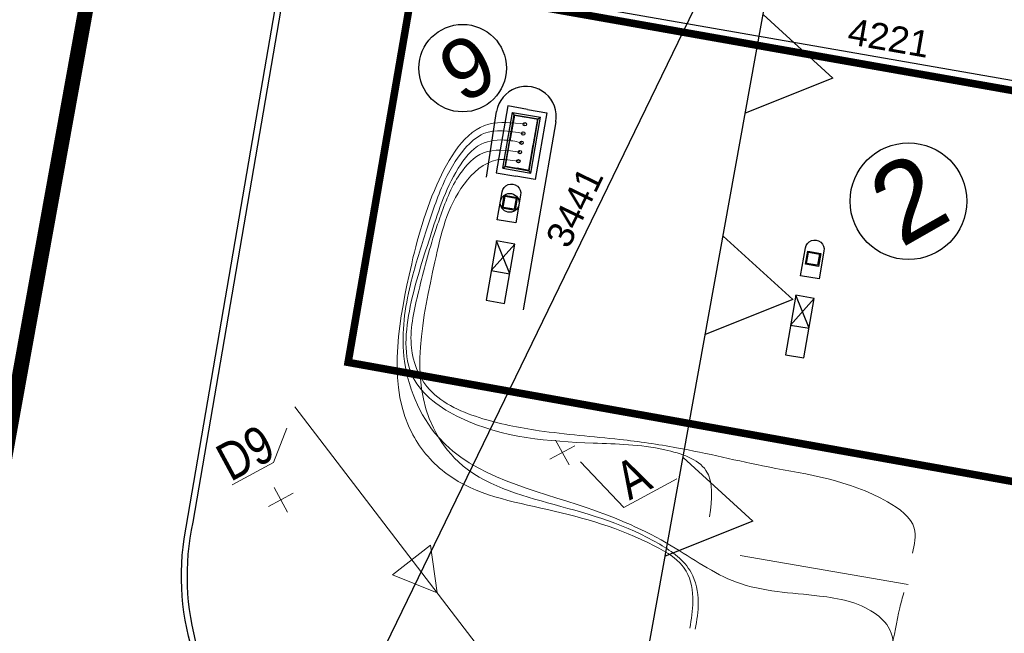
# Model space of a CAD drawing. Header units: millimetres. Extents: x -739347 to -337920, y 307687 to 603721.
# Tile 3 of 10: x -701909 to -675783, y 369544 to 385827. Entities that reach past the tile are written whole.
import ezdxf

# ---------------------------------------------------------------- set-up
doc = ezdxf.new("R2010")
doc.units = ezdxf.units.MM
doc.linetypes.add('2_PTTL', pattern=[1.5, 1, -0.5])
doc.linetypes.add('DASHED', pattern=[19.05, 12.7, -6.35])
for name, color, linetype in [('01-działka', 1, 'DASHED'), ('01-działka drogi (projektowane)', 252, 'Continuous'), ('01-działka linia zabudowy', 1, 'Continuous'), ('01-działka mapa jpg', 7, 'Continuous'), ('01-działka obrys budynków', 7, 'Continuous'), ('02-element ponizej', 250, 'Continuous'), ('03-instalacje', 3, 'Continuous'), ('05-tekst', 1, 'Continuous'), ('05-wymiary', 3, 'Continuous')]:
    doc.layers.add(name, color=color, linetype=linetype)
for name, color, linetype, lineweight in [('03-instalacje co', 3, 'Continuous', 9), ('g gaz', 5, 'GAS_LINE', 40), ('g technologia', 192, '2_PTTL', 30), ('IS_kanalizacja deszczowa', 30, 'Continuous', 15), ('IS_likwidacja', 6, 'Continuous', 20)]:
    doc.layers.add(name, color=color, linetype=linetype, lineweight=lineweight)
doc.layers.get('01-działka mapa jpg').off()
doc.styles.add('ARIAL', font='arial.ttf', dxfattribs={"width": 0.8})
doc.styles.get("Standard").update_dxf_attribs({"font": 'arial.ttf'})
doc.linetypes.add('GAS_LINE', pattern='A,12.7,-5.08,["GAS",Standard,S=2.54,R=0,X=-2.54,Y=-1.27],-6.35', length=24.13)
doc.dimstyles.new('1-500', dxfattribs={"dimtxt": 700, "dimasz": 500, "dimexe": 500, "dimexo": 1500, "dimgap": 200, "dimtad": 1, "dimdec": 0, "dimlfac": 0.1, "dimrnd": 0.01, "dimtxsty": 'Standard', "dimblk": 'ARCHTICK', "dimcen": 100, "dimdle": 500, "dimse1": 1, "dimse2": 1, "dimclrd": 256, "dimclre": 252, "dimadec": 0, "dimazin": 0, "dimtfac": 1, "dimtdec": 0, "dimtmove": 0, "dimatfit": 3, "dimfxl": 1, "dimarcsym": 0})

# ---------------------------------------------------------------- blocks, each defined once
blk = doc.blocks.new('BLOK-zlew_paliwa')
at = {"color": 0}
for p, q in [((0, 0), (0, 75.2)), ((50.8, 75.2), (0, 75.2)), ((6.3, 68.9), (0, 75.2)), ((145, 70), (5.2, 70)), ((5.2, 5.2), (5.2, 70)), ((144.3, 69.3), (5.8, 69.3)), ((5.8, 5.8), (5.8, 69.3)), ((6.3, 68.9), (6.3, 37.6)), ((6.3, 68.9), (75.1, 68.9)), ((150.2, 75.2), (50.8, 75.2)), ((143.9, 68.9), (75.1, 68.9)), ((150.2, 75.2), (143.9, 68.9)), ((143.9, 68.9), (143.9, 37.6)), ((144.3, 5.8), (144.3, 69.3)), ((145, 5.2), (145, 70)), ((150.2, 0), (150.2, 75.2)), ((6.3, 6.3), (6.3, 37.6)), ((143.9, 6.3), (143.9, 37.6)), ((6.3, 6.3), (0, 0)), ((150.2, 0), (0, 0)), ((145, 5.2), (5.2, 5.2)), ((144.3, 5.8), (5.8, 5.8)), ((6.3, 6.3), (75.1, 6.3)), ((143.9, 6.3), (75.1, 6.3)), ((150.2, 0), (143.9, 6.3))]:
    blk.add_line(p, q, dxfattribs=at)
for points in [[(-14.9, 37.6), (-14.9, 90.1), (165.1, 90.1), (165.1, 37.6)], [(-14.9, 37.6), (-14.9, -14.9), (165.1, -14.9), (165.1, 37.6)]]:
    blk.add_lwpolyline(points, dxfattribs=at)
for centre in [(25.1, 37.6), (50.1, 37.6), (75.1, 37.6), (100.1, 37.6), (125.1, 37.6)]:
    blk.add_circle(centre, 4.44, dxfattribs=at)
blk = doc.blocks.new('LINIE ZABUD')
at = {"layer": '01-działka linia zabudowy'}
blk.add_line((92029, 100337), (140085, 160467), dxfattribs=at)
for points in [[(110253, 123140), (111083, 120777), (108596, 121066)], [(106524, 118474), (107354, 116111), (104867, 116400)], [(102795, 113808), (103625, 111445), (101138, 111734)]]:
    blk.add_lwpolyline(points, dxfattribs=at)
blk = doc.blocks.new('3_EGBP12_01')
at = {"linetype": 'Continuous'}
blk.add_circle((0, 0), 0.25, dxfattribs=at)
blk = doc.blocks.new('technologia')
at = {"layer": 'g gaz', "color": 2, "lineweight": 15, "ltscale": 100}
for points in [[(-11476, -14691, 0), (-5557, -17016), (-1478, -18628), (1499, -19465), (3625, -19679), (8405, -19667), (10772, -19309), (12770, -18898), (15462, -17809), (17248, -16118), (17539, -14651), (17463, -12725), (16551, -11052), (16169, -10727), (12812, -8354)], [(-11398, -14645, 0), (-9523, -15366, 0), (-7454, -16162, 0), (-3309, -17757), (1769, -19317), (8073, -19543), (11684, -18961), (12292, -18784), (15435, -17619), (17169, -15547), (17158, -13119), (16815, -11862), (15792, -10686), (13830, -9233), (12726, -8477)]]:
    blk.add_spline(points, degree=3, dxfattribs=at)
at = {"layer": 'g technologia', "linetype": 'ByBlock', "lineweight": 15, "ltscale": 100}
blk.add_line((928, -11140), (4489, -13935), dxfattribs=at)
at = {"layer": 'g technologia', "linetype": 'ByBlock', "lineweight": 15, "ltscale": 500}
for points in [[(-1161, -12200), (-751, -11612), (-527, -10824), (-951, -9827), (-2990, -7635), (-4881, -5546), (-5188, -4189), (-3261, -420), (-1471, 1343), (510, 2101, 0), (1347, 1647, 0)], [(3118, -15609), (3491, -14743), (3333, -14165), (2274, -13089), (507, -11716), (-556, -10041), (-2039, -8096), (-4619, -4573), (-4402, -2240, 0), (-3346, -654, 0), (-2344, 361), (-1337, 1260), (-360, 1833), (266, 1946), (1192, 1450, 0)], [(706, -9853), (1207, -8720), (506, -7722), (-1079, -6661), (-3862, -4397), (-4457, -2850), (-3628, -1166), (-2289, 207), (-767, 1457), (75, 1727), (739, 1490, 0), (1040, 1250, 0)], [(4984, -13260), (5339, -12702), (5045, -11743), (2702, -9424, 0), (807, -7820), (-411, -6915), (-2186, -5690), (-3419, -4627), (-4249, -3247), (-4121, -2144), (-3299, -981), (-2164, 212), (-1821, 530), (-797, 1299), (15, 1497), (882, 1058, 0)]]:
    blk.add_spline(points, degree=3, dxfattribs=at)
at = {"layer": 'g technologia', "linetype": 'ByBlock', "lineweight": 15, "ltscale": 100}
for points in [[(-1046, -12290), (-637, -11702), (-428, -10915), (-803, -9864), (-2771, -7602), (-4464, -5397), (-4620, -4288), (-2487, -430), (-830, 1012), (249, 1160), (727, 862, 0)], [(4288, -14066), (3995, -14375), (3244, -15229), (2070, -15887), (-3189, -17260), (-8521, -18731), (-13412, -18405)]]:
    blk.add_spline(points, degree=3, dxfattribs=at)
at = {"layer": 'g technologia', "xscale": 1000, "yscale": 1000, "zscale": 1000}
blk.add_blockref('3_EGBP12_01', (0, 0), dxfattribs=at)
blk = doc.blocks.new('A$C0D3E50CA')
at = {"extrusion": (-2.7406e-09, -5.36483e-09, 1), "elevation": 0}
blk.add_lwpolyline([(-711193, 467880, 200, 200, 0), (-704813, 505219, 200, 200, 0), (-714285, 506838, 200, 200, 0), (-718034, 504103, 200, 200, 0), (-716878, 502474, 200, 200, 0), (-722231, 498681, 200, 200, 0), (-733747, 500674, 200, 200, 0), (-733344, 503464, 200, 200, 0), (-748954, 505722, 200, 200, 0), (-749220, 503740, 200, 200, 0), (-754177, 504475, 200, 0, 0)], format="xyseb", dxfattribs=at)
blk = doc.blocks.new('instalacje sanitarne2')
at = {"layer": 'IS_kanalizacja deszczowa'}
blk.add_line((-19693, 119892, -30), (-18123, 110042, -30), dxfattribs=at)
at = {"layer": 'IS_kanalizacja deszczowa', "lineweight": 9}
for p, q in [((-20889, 118855, -30), (-20144, 119495, -30)), ((-22137, 118855, -30), (-20889, 118855, -30)), ((-13284, 113390, 0), (-11685, 113390, 0))]:
    blk.add_line(p, q, dxfattribs=at)
at = {"layer": 'IS_kanalizacja deszczowa', "extrusion": (1.06971e-08, 1.57316e-09, 1), "elevation": -30}
blk.add_lwpolyline([(-18714, 113751), (-18272, 114951), (-19532, 114734)], close=True, dxfattribs=at)
at = {"layer": 'IS_kanalizacja deszczowa', "lineweight": 9, "elevation": 0}
blk.add_lwpolyline([(-13721, 115000), (-13284, 113390)], dxfattribs=at)
at = {"layer": 'IS_likwidacja'}
for p, q in [((-21190, 118270, -30), (-21190, 117520, -30)), ((-21565, 117895, -30), (-20815, 117895, -30)), ((-14021, 115825, 0), (-14021, 115075, 0)), ((-14396, 115450, 0), (-13646, 115450, 0))]:
    blk.add_line(p, q, dxfattribs=at)
at = {"layer": 'IS_kanalizacja deszczowa', "char_height": 1000, "width": 731.31, "attachment_point": 1, "style": 'ARIAL'}
for s, insert in [('{\\fArial|b0|i0|c238|p34;D9}', (-22141, 119943, -30)), ('{\\fArial|b0|i0|c238|p34;A}', (-13064, 114477, -30))]:
    blk.add_mtext(s, dxfattribs=dict(at, insert=insert))
blk = doc.blocks.new('_ArchTick')
at = {"color": 0, "linetype": 'ByBlock', "const_width": 0.15}
blk.add_lwpolyline([(-0.5, -0.5), (0.5, 0.5)], dxfattribs=at)
blk = doc.blocks.new('*D2882')
at = {"layer": '05-wymiary', "lineweight": -2, "transparency": 16777216}
blk.add_line((-674111, 362525), (-672198, 373472), dxfattribs=at)
at = {"layer": 'Defpoints', "color": 0, "transparency": 16777216}
for p in [(-672284, 372979), (-671067, 372767), (-676139, 363387)]:
    blk.add_point(p, dxfattribs=at)
at = {"layer": '05-wymiary', "lineweight": -2, "transparency": 16777216, "xscale": 500, "yscale": 500, "zscale": 500}
for p, rotation in [((-672284, 372979), 80.0901001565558), ((-674025, 363017), 260.0901001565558)]:
    blk.add_blockref('_ArchTick', p, dxfattribs=dict(at, rotation=rotation))
at = {"layer": '05-wymiary', "color": 0, "transparency": 16777216, "insert": (-673704, 368094), "char_height": 700, "attachment_point": 5, "rotation": 80.0901}
blk.add_mtext('1011', dxfattribs=at)
blk = doc.blocks.new('*D2896')
at = {"layer": '05-wymiary', "lineweight": -2, "transparency": 16777216}
blk.add_line((-694410, 364673), (-678956, 396538), dxfattribs=at)
at = {"layer": 'Defpoints', "color": 0, "transparency": 16777216}
for p in [(-680259, 396615, 0), (-679174, 396088), (-695277, 365650)]:
    blk.add_point(p, dxfattribs=at)
at = {"layer": '05-wymiary', "lineweight": -2, "transparency": 16777216, "xscale": 500, "yscale": 500, "zscale": 500}
for p, rotation in [((-679174, 396088), 64.12766333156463), ((-694191, 365123), 244.1276633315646)]:
    blk.add_blockref('_ArchTick', p, dxfattribs=dict(at, rotation=rotation))
at = {"layer": '05-wymiary', "color": 0, "transparency": 16777216, "insert": (-687184, 380849), "char_height": 700, "attachment_point": 5, "rotation": 64.1277}
blk.add_mtext('3441', dxfattribs=at)
blk = doc.blocks.new('*D2898')
at = {"layer": '05-wymiary', "lineweight": -2, "transparency": 16777216}
blk.add_line((-691790, 362623), (-665522, 372023), dxfattribs=at)
at = {"layer": 'Defpoints', "color": 0, "transparency": 16777216}
for p in [(-665993, 371855), (-665964, 371775, 0), (-691291, 362711)]:
    blk.add_point(p, dxfattribs=at)
at = {"layer": '05-wymiary', "lineweight": -2, "transparency": 16777216}
for p, xscale, yscale, zscale, rotation in [((-665993, 371855), 500, 500, 500, 19.69152016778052), ((-691320, 362791), 499.9999999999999, 499.9999999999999, 499.9999999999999, 199.6915201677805)]:
    blk.add_blockref('_ArchTick', p, dxfattribs=dict(at, xscale=xscale, yscale=yscale, zscale=zscale, rotation=rotation))
at = {"layer": '05-wymiary', "color": 0, "transparency": 16777216, "insert": (-678844, 367848), "char_height": 700, "attachment_point": 5, "rotation": 19.6915}
blk.add_mtext('2690', dxfattribs=at)
blk = doc.blocks.new('*D2899')
at = {"layer": '05-wymiary', "lineweight": -2, "transparency": 16777216}
blk.add_line((-739347, 372765), (-695626, 365127), dxfattribs=at)
at = {"layer": 'Defpoints', "color": 0, "transparency": 16777216}
for p in [(-738850, 372704), (-696118, 365213), (-696239, 364523)]:
    blk.add_point(p, dxfattribs=at)
at = {"layer": '05-wymiary', "lineweight": -2, "transparency": 16777216, "xscale": 500, "yscale": 500, "zscale": 500}
for p, rotation in [((-738855, 372679), 170.0901001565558), ((-696118, 365213), 350.0901001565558)]:
    blk.add_blockref('_ArchTick', p, dxfattribs=dict(at, rotation=rotation))
at = {"layer": '05-wymiary', "color": 0, "transparency": 16777216, "insert": (-717390, 369495), "char_height": 700, "attachment_point": 5, "rotation": 350.0901}
blk.add_mtext('4338', dxfattribs=at)
blk = doc.blocks.new('*D2900')
at = {"layer": '05-wymiary', "lineweight": -2, "transparency": 16777216}
blk.add_line((-657658, 381083), (-700220, 388519), dxfattribs=at)
at = {"layer": 'Defpoints', "color": 0, "transparency": 16777216}
for p in [(-699552, 389439, 0), (-699728, 388433), (-657975, 382175, 0)]:
    blk.add_point(p, dxfattribs=at)
at = {"layer": '05-wymiary', "lineweight": -2, "transparency": 16777216, "xscale": 500, "yscale": 500, "zscale": 500}
for p, rotation in [((-699728, 388433), 170.0901001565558), ((-658151, 381170), 350.0901001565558)]:
    blk.add_blockref('_ArchTick', p, dxfattribs=dict(at, rotation=rotation))
at = {"layer": '05-wymiary', "color": 0, "transparency": 16777216, "insert": (-678844, 385345), "char_height": 700, "attachment_point": 5, "rotation": 350.0901}
blk.add_mtext('4221', dxfattribs=at)

msp = doc.modelspace()

# ---------------------------------------------------------------- linework, layer by layer
at = {"layer": '01-działka', "ltscale": 100, "const_width": 400, "flags": 128}
msp.add_lwpolyline([(-690854.4, 437569.5), (-656229.4, 430996.5), (-661580.9, 405435.4), (-642855.7, 401461.5), (-653190.2, 344266.2), (-677089.3, 348768.1), (-678213.2, 351604.8), (-699605.7, 355832.1), (-701540.3, 356446.1), (-704818, 360302.1), (-690854.4, 437569.5)], dxfattribs=at)
at = {"layer": '01-działka drogi (projektowane)', "color": 7}
for p, q in [((-693934.5, 392184.2), (-697315.6, 372492.5, 0)), ((-689522.4, 381650.1), (-689258.4, 383394.1, 0)), ((-687682.2, 383118.8, 0), (-688553.6, 378131.2, 0))]:
    msp.add_line(p, q, dxfattribs=at)
at = {"layer": '01-działka drogi (projektowane)', "color": 7, "elevation": 0}
msp.add_lwpolyline([(-689819, 353898.2, 0.0024657), (-689777.4, 353962.8), (-688958.7, 357017.7, 0.2281069), (-691240.2, 362853), (-692323.5, 361376), (-696355.3, 364333.2), (-695250.8, 365837.8, -0.2531139), (-697547.7, 372049.6), (-695772.9, 382363.8), (-694077.6, 392237.1), (-693624.4, 392996.3), (-689227.6, 397720.7, 0.2059384), (-688631, 399537.7, 0.2038969), (-689224.9, 400311.8), (-693401.5, 401100.2), (-687885.9, 430588.9), (-683792.7, 429813, 0.3703516), (-680875, 432237.3, 0.0411121), (-680690.2, 435192), (-680635.2, 435629.6), (-690854.4, 437569.5), (-704817.7, 360301.8)], format="xyb", dxfattribs=at)
at = {"layer": '01-działka drogi (projektowane)', "color": 7}
for centre, radius, start, end in [((-688470.3, 383256.4, 0), 800, 350.0901, 170.0901), ((-690706.6, 371063, 0), 6761.8, 167.7948, 225.06273)]:
    msp.add_arc(centre, radius, start, end, dxfattribs=at)
at = {"layer": '01-działka obrys budynków', "color": 7, "const_width": 200, "elevation": 0}
msp.add_lwpolyline([(-669261.4, 382831.3), (-671066.8, 372766.7), (-693194.6, 376733.9), (-691468.7, 386763.7)], close=True, dxfattribs=at)
at = {"layer": '02-element ponizej', "color": 7}
for p, q in [((-689397.7, 379169.2, 0), (-688767.4, 379871.2, 0)), ((-688905.1, 379083.2, 0), (-689260, 379957.3)), ((-689397.7, 379169.2, 0), (-688905.1, 379083.2, 0)), ((-681454.8, 377725, 0), (-680824.6, 378427, 0)), ((-680962.3, 377638.9, 0), (-681317.1, 378513.1)), ((-681454.8, 377725, 0), (-680962.3, 377638.9, 0))]:
    msp.add_line(p, q, dxfattribs=at)
at = {"layer": '02-element ponizej', "color": 7, "extrusion": (-2.73713e-10, -1.02537e-09, 1)}
msp.add_lwpolyline([(-689111.1, 381258.7, -1), (-688618.6, 381172.7), (-688747.6, 380433.8), (-689240.2, 380519.9)], format="xyb", close=True, dxfattribs=at)
for points in [[(-689110.4, 380827.1), (-689050.1, 381171.9), (-688705.4, 381111.7), (-688765.6, 380766.9)], [(-689110.4, 380827.1), (-689050.1, 381171.9), (-688705.4, 381111.7), (-688765.6, 380766.9)], [(-689110.4, 380827.1), (-689050.1, 381171.9), (-688705.4, 381111.7), (-688765.6, 380766.9)], [(-689110.4, 380827.1), (-689050.1, 381171.9), (-688705.4, 381111.7), (-688765.6, 380766.9)], [(-689081.4, 380847.5), (-689029.8, 381143), (-688734.3, 381091.4), (-688785.9, 380795.8)], [(-689081.4, 380847.5), (-689029.8, 381143), (-688734.3, 381091.4), (-688785.9, 380795.8)], [(-689081.4, 380847.5), (-689029.8, 381143), (-688734.3, 381091.4), (-688785.9, 380795.8)], [(-689081.4, 380847.5), (-689029.8, 381143), (-688734.3, 381091.4), (-688785.9, 380795.8)], [(-681061, 379341.6), (-681000.8, 379686.3), (-680656, 379626.1), (-680716.3, 379281.3)], [(-681061, 379341.6), (-681000.8, 379686.3), (-680656, 379626.1), (-680716.3, 379281.3)], [(-681061, 379341.6), (-681000.8, 379686.3), (-680656, 379626.1), (-680716.3, 379281.3)], [(-681061, 379341.6), (-681000.8, 379686.3), (-680656, 379626.1), (-680716.3, 379281.3)], [(-681032.1, 379361.9), (-680980.5, 379657.4), (-680685, 379605.8), (-680736.6, 379310.3)], [(-681032.1, 379361.9), (-680980.5, 379657.4), (-680685, 379605.8), (-680736.6, 379310.3)], [(-681032.1, 379361.9), (-680980.5, 379657.4), (-680685, 379605.8), (-680736.6, 379310.3)], [(-681032.1, 379361.9), (-680980.5, 379657.4), (-680685, 379605.8), (-680736.6, 379310.3)]]:
    msp.add_lwpolyline(points, close=True, dxfattribs=at)
at = {"layer": '02-element ponizej', "color": 7, "extrusion": (-2.73713e-10, -1.02537e-09, 1), "elevation": 0}
for points in [[(-689260, 379957.3), (-689535.3, 378381.1), (-689042.8, 378295.1), (-688767.4, 379871.2)], [(-681317.1, 378513.1), (-681592.5, 376936.9), (-681099.9, 376850.9), (-680824.6, 378427)]]:
    msp.add_lwpolyline(points, close=True, dxfattribs=at)
at = {"layer": '02-element ponizej', "color": 7, "extrusion": (-2.73713e-10, -1.02537e-09, 1), "flags": 128}
msp.add_lwpolyline([(-681061.8, 379773.1, -1), (-680569.2, 379687.1), (-680698.3, 378948.3), (-681190.9, 379034.3)], format="xyb", close=True, dxfattribs=at)
at = {"layer": '05-tekst', "color": 7}
for centre, radius in [((-690156.7, 384541.7, 0), 1160.9), ((-678327.1, 381011, 0), 1547.8)]:
    msp.add_circle(centre, radius, dxfattribs=at)

# ---------------------------------------------------------------- block references
at = {"layer": '01-działka linia zabudowy', "rotation": 28.38890749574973}
msp.add_blockref('LINIE ZABUD', (-720631.1, 225211.5), dxfattribs=at)
at = {"layer": '01-działka mapa jpg', "extrusion": (-2.7406e-09, -5.36483e-09, 1), "rotation": 28.3889074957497}
msp.add_blockref('instalacje sanitarne2', (-620283.2, 279444.3, 0), dxfattribs=at)
at = {"layer": '02-element ponizej', "color": 7, "xscale": 10, "yscale": 10, "zscale": 10, "rotation": 260.0901001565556}
msp.add_blockref('BLOK-zlew_paliwa', (-688832.9, 383366, 0), dxfattribs=at)
at = {"layer": '03-instalacje', "extrusion": (-2.7406e-09, -5.36483e-09, 1), "rotation": 28.3889074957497}
msp.add_blockref('technologia', (-688907.3, 380966.3, 0), dxfattribs=at)
at = {"layer": '03-instalacje co', "color": 7, "extrusion": (2.22114e-09, -1.9482e-09, 1)}
msp.add_blockref('A$C0D3E50CA', (59240.8, -111790.8, 0), dxfattribs=at)

# ---------------------------------------------------------------- texts
at = {"layer": '05-tekst', "color": 7, "attachment_point": 1}
for s, insert, char_height, width, rotation in [('9', (-690946.6, 384953.5, 0), 1580.9, 4495.386, 28.94524), ('2', (-679565.9, 381588, 0), 2107.8, 5993.848, 29.72397)]:
    msp.add_mtext(s, dxfattribs=dict(at, insert=insert, char_height=char_height, width=width, rotation=rotation))

# ---------------------------------------------------------------- dimensions: what is measured, and where the dimension line sits
at = {"layer": '05-wymiary'}
for p1, p2, distance, picture, middle in [((-695276.9, 365649.7, 0), (-680259.5, 396614.8), -1206.5, '*D2896', (-687184.4, 380849.1, 0)), ((-691290.9, 362710.6, 0), (-665964.4, 371774.6), 85.4, '*D2898', (-678844.2, 367847.8, 0))]:
    dim = msp.add_aligned_dim(p1=p1, p2=p2, distance=distance, dimstyle='1-500', dxfattribs=at)
    dim.commit()
    dim.dimension.update_dxf_attribs({"geometry": picture, "text_midpoint": middle})
for base, p1, p2, angle, picture, middle in [((-699727.9, 388433.3, 0), (-657975, 382174.8), (-699552.3, 389438.6), 350.0901, '*D2900', (-678844.4, 385344.6, 0)), ((-672284.2, 372979.4, 0), (-676139.4, 363386.8, 0), (-671066.8, 372766.7, 0), 80.0901, '*D2882', (-673703.5, 368094.3, 0)), ((-696118.1, 365212.8, 0), (-738850.1, 372704.5, 0), (-696238.6, 364523, 0), 350.0901, '*D2899', (-717390.3, 369495.3, 0))]:
    dim = msp.add_linear_dim(base=base, p1=p1, p2=p2, angle=angle, dimstyle='1-500', dxfattribs=at)
    dim.commit()
    dim.dimension.update_dxf_attribs({"geometry": picture, "text_midpoint": middle})

doc.saveas('drawing.dxf')
